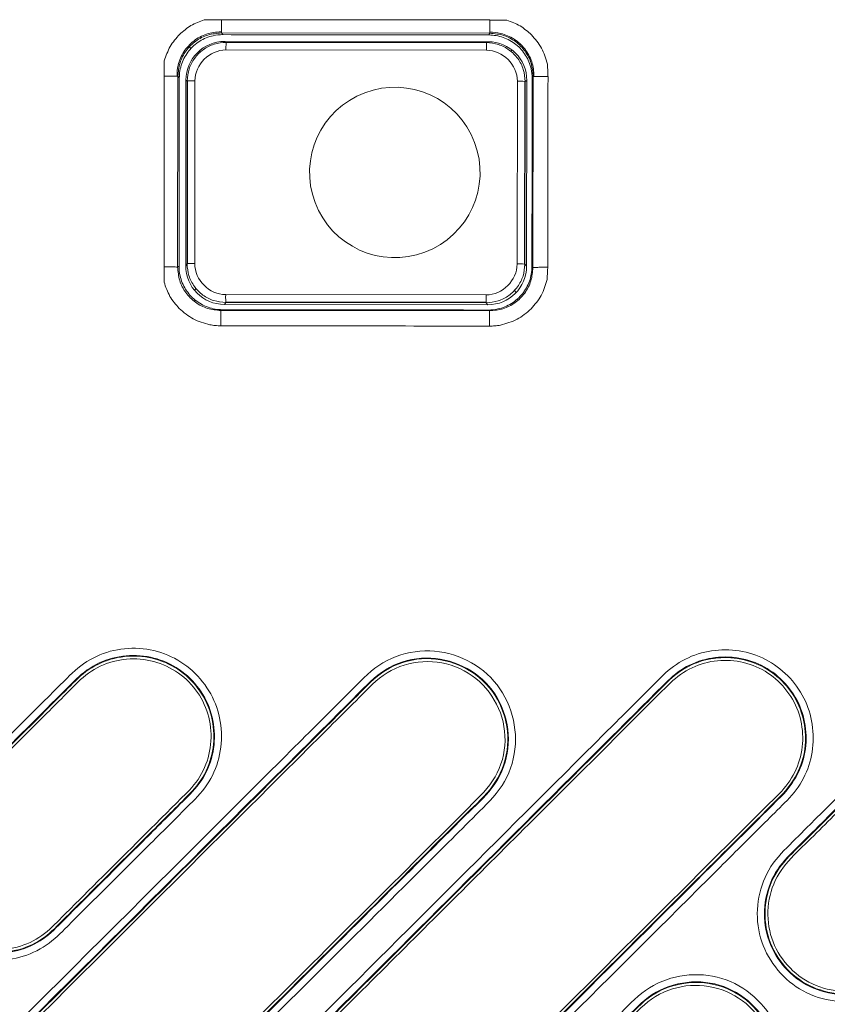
# Model space of a CAD drawing. Extents: x 4615668 to 9294084, y 16339 to 10688993.
# Tile 218 of 256: x 4720907.23 to 4720911.78, y 5342591.9 to 5342597.45. Entities that reach past the tile are written whole.
import ezdxf

# ---------------------------------------------------------------- set-up
doc = ezdxf.new("R2010")
doc.units = 0
doc.header["$MEASUREMENT"] = 0
doc.layers.add('WM_KLIM_urządzenia', color=3, linetype='Continuous', lineweight=13)
doc.layers.add('Wymiat 100', color=251, linetype='Continuous', lineweight=5)

# ---------------------------------------------------------------- blocks, each defined once
blk = doc.blocks.new('G$C189976BA')
at = {"layer": 'WM_KLIM_urządzenia', "linetype": 'Continuous'}
for p, q in [((30.3659, 69.0063), (30.3738, 68.9968)), ((30.3659, 69.0063), (31.8838, 69.0044)), ((31.8777, 68.995), (31.8838, 69.0044)), ((31.8739, 68.957), (30.3852, 68.9588)), ((30.3852, 68.9588), (30.3925, 68.9534)), ((31.8643, 68.9502), (30.3924, 68.952)), ((30.3925, 68.9534), (31.8644, 68.9516)), ((31.8644, 68.9516), (31.8739, 68.957)), ((30.186, 68.9283), (30.1939, 68.9188)), ((30.2474, 68.8986), (30.2401, 68.9041)), ((31.864, 68.9086), (30.3921, 68.9104)), ((32.0096, 68.9097), (32, 68.9043)), ((30.1189, 67.6822), (30.1203, 68.7614)), ((30.1282, 68.752), (30.1203, 68.7614)), ((30.166, 68.7401), (30.1646, 67.6901)), ((30.1732, 68.7347), (30.166, 68.7401)), ((30.1719, 67.7015), (30.1732, 68.7347)), ((30.1751, 68.7349), (30.1738, 67.7017)), ((30.2167, 68.7355), (30.2154, 67.7022)), ((32.0376, 67.7), (32.0389, 68.7333)), ((32.0792, 67.6994), (32.0805, 68.7327)), ((32.083, 68.7325), (32.0816, 67.6992)), ((32.0925, 68.7378), (32.083, 68.7325)), ((32.0911, 67.6878), (32.0925, 68.7378)), ((32.1286, 68.759), (32.1226, 68.7496)), ((32.1286, 68.759), (32.1272, 67.6798)), ((30.1189, 67.6822), (30.1269, 67.6867)), ((30.1646, 67.6901), (30.1719, 67.7015)), ((32.0816, 67.6992), (32.0911, 67.6878)), ((32.1211, 67.6843), (32.1272, 67.6798)), ((30.2222, 67.5617), (30.2148, 67.5502)), ((30.3903, 67.5269), (31.8622, 67.5251)), ((32.0229, 67.5504), (32.0325, 67.5389)), ((32.0443, 67.4961), (32.0381, 67.5007)), ((30.2117, 67.4896), (30.2198, 67.4942)), ((30.3718, 67.4412), (30.3638, 67.4367)), ((30.3905, 67.4823), (30.3832, 67.4709)), ((30.3832, 67.4709), (31.8719, 67.4692)), ((30.3904, 67.4853), (31.8623, 67.4835)), ((31.8624, 67.4806), (30.3905, 67.4823)), ((31.8719, 67.4692), (31.8624, 67.4806)), ((31.8817, 67.4349), (31.8755, 67.4394)), ((31.8817, 67.4349), (30.3638, 67.4367))]:
    blk.add_line(p, q, dxfattribs=at)
for centre, major_axis, ratio, start_param, end_param in [((30.3855, 68.7393), (-0.1596, 0.1511), 0.997392, 5.470466, 7.038523), ((30.3924, 68.9096), (-0.0001, -0.0438), 0.007057, 3.175262, 4.693699), ((31.8643, 68.9078), (-0.0001, -0.0438), 0.007057, 3.175262, 4.693699), ((31.873, 68.7375), (0.1596, 0.1511), 0.997129, 5.525216, 7.093273), ((30.2171, 68.7346), (-0.0438, 0.0001), 0.018689, 4.719447, 6.237884), ((32.0392, 68.7325), (-0.0438, 0.0001), 0.018689, 3.201011, 4.719447), ((30.3841, 67.6905), (0.1596, 0.1511), 0.997129, 2.383623, 3.95168), ((30.2157, 67.7014), (-0.0438, 0.0001), 0.018689, 4.719447, 6.237884), ((31.8716, 67.6887), (-0.1596, 0.1511), 0.997392, 2.328874, 3.896931), ((32.0379, 67.6992), (-0.0438, 0.0001), 0.018689, 3.201011, 4.719447), ((30.3906, 67.5261), (-0.0001, -0.0438), 0.007057, 4.693699, 6.212135), ((31.8625, 67.5243), (-0.0001, -0.0438), 0.007057, 4.693699, 6.212135)]:
    blk.add_ellipse(centre, major_axis=major_axis, ratio=ratio, start_param=start_param, end_param=end_param, dxfattribs=at)
blk.add_ellipse((31.3464, 68.2175), major_axis=(0.4511, 0.1697), ratio=0.9998, dxfattribs=at)
for points, knots in [([(30.1299, 68.9983), (30.1504, 69.0164), (30.1916, 69.0527), (30.2431, 69.0717), (30.2691, 69.0813)], [0, 0, 0, 0, 0.496375, 1, 1, 1, 1]), ([(31.9796, 69.0793), (32.0055, 69.0696), (32.057, 69.0504), (32.0981, 69.014), (32.1185, 68.996)], [0, 0, 0, 0, 0.503619, 1, 1, 1, 1]), ([(30.1153, 68.7618), (30.1148, 68.7827), (30.117, 68.8037), (30.1282, 68.8507), (30.1392, 68.8767), (30.1689, 68.9229), (30.188, 68.9438), (30.2312, 68.9775), (30.256, 68.9908), (30.308, 69.0083), (30.3359, 69.0127), (30.3642, 69.0124), (30.3651, 69.0124), (30.366, 69.0124)], [0, 0, 0, 0, 0.158009, 0.158009, 0.367225, 0.367225, 0.575947, 0.575947, 0.784448, 0.784448, 0.993089, 0.993089, 1, 1, 1, 1]), ([(30.3659, 69.0063), (30.3402, 69.004), (30.2888, 68.9994), (30.2191, 68.9628), (30.1642, 68.9081), (30.1274, 68.8385), (30.1227, 68.7871), (30.1203, 68.7614)], [0, 0, 0, 0, 0.200178, 0.400105, 0.599942, 0.799853, 1, 1, 1, 1]), ([(31.8836, 69.0106), (31.9039, 69.0108), (31.9244, 69.0086), (31.9708, 68.9976), (31.9968, 68.9866), (32.0431, 68.9569), (32.0639, 68.9379), (32.0976, 68.8946), (32.111, 68.8698), (32.1285, 68.8178), (32.1329, 68.79), (32.1326, 68.7615), (32.1325, 68.7604), (32.1325, 68.7594)], [0, 0, 0, 0, 0.154037, 0.154037, 0.36399, 0.36399, 0.573442, 0.573442, 0.782628, 0.782628, 0.991906, 0.991906, 1, 1, 1, 1]), ([(32.1286, 68.759), (32.1263, 68.7847), (32.1218, 68.8361), (32.0851, 68.9058), (32.0304, 68.9606), (31.9608, 68.9974), (31.9094, 69.0021), (31.8838, 69.0044)], [0, 0, 0, 0, 0.200178, 0.400105, 0.599942, 0.799853, 1, 1, 1, 1]), ([(30.0435, 68.8489), (30.053, 68.8768), (30.072, 68.9324), (30.1107, 68.9764), (30.1299, 68.9983)], [0, 0, 0, 0, 0.503471, 1, 1, 1, 1]), ([(30.1282, 68.752), (30.1282, 68.7794), (30.133, 68.8073), (30.1513, 68.8591), (30.165, 68.8838), (30.1993, 68.9266), (30.2205, 68.9453), (30.267, 68.9743), (30.2931, 68.9849), (30.3375, 68.9949), (30.3557, 68.9969), (30.3738, 68.9968)], [0, 0, 0, 0, 0.215064, 0.215064, 0.430151, 0.430151, 0.644925, 0.644925, 0.859582, 0.859582, 1, 1, 1, 1]), ([(30.1732, 68.7347), (30.1754, 68.7577), (30.1797, 68.8035), (30.2126, 68.8656), (30.2615, 68.9144), (30.3237, 68.9472), (30.3696, 68.9513), (30.3925, 68.9534)], [0, 0, 0, 0, 0.200072, 0.400052, 0.599995, 0.799959, 1, 1, 1, 1]), ([(31.8644, 68.9516), (31.8873, 68.9495), (31.9331, 68.9452), (31.9952, 68.9123), (32.044, 68.8634), (32.0768, 68.8012), (32.0809, 68.7554), (32.083, 68.7325)], [0, 0, 0, 0, 0.200041, 0.400005, 0.599948, 0.799928, 1, 1, 1, 1]), ([(31.8777, 68.995), (31.9052, 68.995), (31.933, 68.9902), (31.9849, 68.972), (32.0096, 68.9583), (32.0524, 68.9239), (32.0711, 68.9028), (32.1001, 68.8563), (32.1107, 68.8302), (32.1207, 68.7858), (32.1226, 68.7676), (32.1226, 68.7496)], [0, 0, 0, 0, 0.215112, 0.215112, 0.430247, 0.430247, 0.645055, 0.645055, 0.859701, 0.859701, 1, 1, 1, 1]), ([(32.1185, 68.996), (32.1393, 68.9718), (32.1812, 68.9232), (32.1992, 68.8615), (32.2083, 68.8305)], [0, 0, 0, 0, 0.496882, 1, 1, 1, 1]), ([(30.0433, 68.7627), (30.0433, 68.7792), (30.0434, 68.808), (30.0434, 68.8367), (30.0434, 68.8489)], [0, 0, 0, 0, 0.576143, 1, 1, 1, 1]), ([(30.0431, 68.7626), (30.0622, 68.7626), (30.0826, 68.7625), (30.1115, 68.762), (30.1193, 68.7617), (30.1203, 68.7614)], [0, 0, 0, 0, 0.5, 0.5, 1, 1, 1, 1]), ([(32.1286, 68.759), (32.1291, 68.7592), (32.1325, 68.7595), (32.1435, 68.7598), (32.1588, 68.7601), (32.1828, 68.7604), (32.2031, 68.7604), (32.2121, 68.7604)], [0, 0, 0, 0, 0.255588, 0.384991, 0.514393, 0.773199, 1, 1, 1, 1]), ([(30.1189, 67.6822), (30.1178, 67.6824), (30.1101, 67.6827), (30.0813, 67.6832), (30.0609, 67.6833), (30.0418, 67.6832)], [0, 0, 0, 0, 0.5, 0.5, 1, 1, 1, 1]), ([(30.0419, 67.5976), (30.0419, 67.6093), (30.0419, 67.6379), (30.042, 67.6664), (30.042, 67.6832)], [0, 0, 0, 0, 0.411266, 1, 1, 1, 1]), ([(30.1189, 67.6822), (30.1212, 67.6565), (30.1258, 67.6051), (30.1624, 67.5354), (30.2171, 67.4806), (30.2867, 67.4438), (30.3381, 67.4391), (30.3638, 67.4367)], [0, 0, 0, 0, 0.200178, 0.400105, 0.599942, 0.799853, 1, 1, 1, 1]), ([(30.3718, 67.4412), (30.3443, 67.4413), (30.3165, 67.446), (30.2647, 67.4643), (30.24, 67.478), (30.1971, 67.5124), (30.1784, 67.5335), (30.1494, 67.58), (30.1388, 67.6061), (30.1288, 67.6505), (30.1269, 67.6686), (30.1269, 67.6867)], [0, 0, 0, 0, 0.215158, 0.215158, 0.430338, 0.430338, 0.645195, 0.645195, 0.859873, 0.859873, 1, 1, 1, 1]), ([(30.3905, 67.4823), (30.3676, 67.4845), (30.3218, 67.4887), (30.2597, 67.5216), (30.2109, 67.5706), (30.1781, 67.6327), (30.1739, 67.6786), (30.1719, 67.7015)], [0, 0, 0, 0, 0.199961, 0.399885, 0.599829, 0.799848, 1, 1, 1, 1]), ([(32.0816, 67.6992), (32.0795, 67.6763), (32.0752, 67.6305), (32.0423, 67.5684), (31.9933, 67.5196), (31.9312, 67.4868), (31.8853, 67.4826), (31.8624, 67.4806)], [0, 0, 0, 0, 0.200072, 0.400052, 0.599995, 0.799959, 1, 1, 1, 1]), ([(32.1211, 67.6843), (32.1211, 67.6568), (32.1163, 67.629), (32.0981, 67.5772), (32.0843, 67.5525), (32.05, 67.5097), (32.0289, 67.491), (31.9823, 67.462), (31.9562, 67.4513), (31.9118, 67.4414), (31.8936, 67.4394), (31.8755, 67.4394)], [0, 0, 0, 0, 0.215053, 0.215053, 0.430127, 0.430127, 0.644918, 0.644918, 0.859619, 0.859619, 1, 1, 1, 1]), ([(31.8817, 67.4349), (31.9074, 67.4372), (31.9587, 67.4418), (32.0284, 67.4784), (32.0833, 67.5331), (32.1201, 67.6027), (32.1248, 67.6541), (32.1272, 67.6798)], [0, 0, 0, 0, 0.200178, 0.400105, 0.599942, 0.799853, 1, 1, 1, 1]), ([(32.2106, 67.6812), (32.2016, 67.6812), (32.1814, 67.6812), (32.1573, 67.6809), (32.1421, 67.6806), (32.131, 67.6802), (32.1277, 67.6799), (32.1272, 67.6798)], [0, 0, 0, 0, 0.226438, 0.485365, 0.614829, 0.744292, 1, 1, 1, 1]), ([(32.2069, 67.6123), (32.1978, 67.5811), (32.1797, 67.5191), (32.1375, 67.4703), (32.1165, 67.446)], [0, 0, 0, 0, 0.503103, 1, 1, 1, 1]), ([(30.1278, 67.4484), (30.1087, 67.4703), (30.0703, 67.5143), (30.0515, 67.5697), (30.042, 67.5976)], [0, 0, 0, 0, 0.496532, 1, 1, 1, 1]), ([(30.3011, 67.3559), (30.2685, 67.3648), (30.2038, 67.3826), (30.1531, 67.4265), (30.1278, 67.4484)], [0, 0, 0, 0, 0.50306, 1, 1, 1, 1]), ([(32.1165, 67.446), (32.0912, 67.4242), (32.0404, 67.3804), (31.9756, 67.3628), (31.943, 67.3539)], [0, 0, 0, 0, 0.496927, 1, 1, 1, 1]), ([(30.3631, 67.3501), (30.3631, 67.3603), (30.3632, 67.3821), (30.3633, 67.4073), (30.3635, 67.4223), (30.3636, 67.4332), (30.3637, 67.4364), (30.3638, 67.4367)], [0, 0, 0, 0, 0.252934, 0.502993, 0.628022, 0.753051, 1, 1, 1, 1]), ([(31.8817, 67.4349), (31.8816, 67.4345), (31.8815, 67.4313), (31.8813, 67.4205), (31.8812, 67.4055), (31.881, 67.3804), (31.881, 67.3587), (31.881, 67.3486)], [0, 0, 0, 0, 0.247586, 0.372937, 0.498288, 0.748991, 1, 1, 1, 1]), ([(30.3631, 67.3501), (30.3525, 67.3504), (30.3317, 67.3509), (30.3112, 67.3543), (30.3011, 67.3559)], [0, 0, 0, 0, 0.509499, 1, 1, 1, 1]), ([(31.943, 67.3539), (31.9326, 67.3522), (31.912, 67.3489), (31.8912, 67.3487), (31.881, 67.3486)], [0, 0, 0, 0, 0.508479, 1, 1, 1, 1]), ([(28.3982, 61.1856), (28.2943, 61.082), (28.1903, 60.9783), (28.0344, 60.8228), (27.9849, 60.7669), (27.8625, 60.6864), (27.7923, 60.6602), (27.5761, 60.6297), (27.423, 60.6774), (27.2057, 60.8746), (27.1471, 61.0231), (27.1571, 61.2417), (27.1769, 61.3135), (27.2467, 61.4434), (27.2984, 61.4956), (27.4552, 61.6503), (27.5586, 61.7546), (27.8705, 62.0657), (28.9102, 63.1029), (29.9499, 64.1401), (30.8856, 65.0736), (30.9896, 65.1773), (31.1455, 65.3329), (31.1946, 65.3882), (31.3169, 65.47), (31.3876, 65.4966), (31.6069, 65.5279), (31.7601, 65.479), (31.9769, 65.2807), (32.0358, 65.1293), (32.0233, 64.9099), (32.0022, 64.8372), (31.931, 64.7089), (31.8775, 64.6563), (31.7213, 64.5013), (31.6177, 64.3974), (31.3061, 64.0866), (31.0984, 63.8794), (30.0599, 62.8433), (29.2296, 62.0151), (28.3982, 61.1856)], [0, 0, 0, 0, 0.03125, 0.03125, 0.046875, 0.046875, 0.0625, 0.0625, 0.09375, 0.09375, 0.125, 0.125, 0.140625, 0.140625, 0.15625, 0.15625, 0.1875, 0.1875, 0.25, 0.5, 0.5, 0.53125, 0.53125, 0.546875, 0.546875, 0.5625, 0.5625, 0.59375, 0.59375, 0.625, 0.625, 0.640625, 0.640625, 0.65625, 0.65625, 0.6875, 0.6875, 0.75, 0.75, 1, 1, 1, 1]), ([(29.9513, 64.4074), (29.7997, 64.2561), (29.648, 64.1048), (29.4584, 63.9157), (29.4213, 63.877), (29.3314, 63.8167), (29.2795, 63.793), (29.1195, 63.7511), (29.0016, 63.76), (28.7995, 63.8477), (28.7126, 63.9281), (28.608, 64.1221), (28.59, 64.239), (28.6184, 64.402), (28.6376, 64.4554), (28.6915, 64.5518), (28.7286, 64.5941), (28.8471, 64.7123), (29.084, 64.9486), (29.3209, 65.185), (29.5183, 65.3819), (29.5579, 65.4212), (29.6517, 65.4801), (29.7039, 65.5017), (29.8656, 65.5387), (29.9827, 65.5261), (30.1825, 65.4313), (30.2665, 65.3486), (30.3646, 65.1505), (30.379, 65.0334), (30.3448, 64.8711), (30.324, 64.8184), (30.2667, 64.7238), (30.2276, 64.683), (30.1092, 64.5649), (30.0272, 64.4831), (29.9513, 64.4074)], [0, 0, 0, 0, 0.125, 0.125, 0.15625, 0.15625, 0.1875, 0.1875, 0.25, 0.25, 0.3125, 0.3125, 0.375, 0.375, 0.40625, 0.40625, 0.4375, 0.4375, 0.5, 0.625, 0.625, 0.65625, 0.65625, 0.6875, 0.6875, 0.75, 0.75, 0.8125, 0.8125, 0.875, 0.875, 0.90625, 0.90625, 0.9375, 0.9375, 1, 1, 1, 1]), ([(29.9234, 64.4356), (29.774, 64.2865), (29.6246, 64.1374), (29.4377, 63.9511), (29.4012, 63.912), (29.3153, 63.853), (29.2666, 63.8306), (29.1154, 63.791), (29.0039, 63.8004), (28.8146, 63.8868), (28.7343, 63.965), (28.6426, 64.1517), (28.6302, 64.263), (28.6655, 64.4151), (28.6865, 64.4644), (28.743, 64.552), (28.7813, 64.5891), (28.8933, 64.7009), (29.1174, 64.9244), (29.3415, 65.1479), (29.5282, 65.3342), (29.5643, 65.3734), (29.651, 65.434), (29.699, 65.4564), (29.8521, 65.4976), (29.9627, 65.4886), (30.1547, 65.4015), (30.2345, 65.3239), (30.327, 65.1348), (30.339, 65.0238), (30.3025, 64.8705), (30.2813, 64.8214), (30.2236, 64.7335), (30.1853, 64.6968), (30.0731, 64.5849), (29.9982, 64.5101), (29.9234, 64.4356)], [0, 0, 0, 0, 0.125, 0.125, 0.15625, 0.15625, 0.1875, 0.1875, 0.25, 0.25, 0.3125, 0.3125, 0.375, 0.375, 0.40625, 0.40625, 0.4375, 0.4375, 0.5, 0.625, 0.625, 0.65625, 0.65625, 0.6875, 0.6875, 0.75, 0.75, 0.8125, 0.8125, 0.875, 0.875, 0.90625, 0.90625, 0.9375, 0.9375, 1, 1, 1, 1]), ([(29.9208, 64.4378), (29.9957, 64.5125), (30.0706, 64.5872), (30.1829, 64.6993), (30.2216, 64.7365), (30.279, 64.8246), (30.3001, 64.874), (30.3356, 65.0274), (30.3224, 65.1389), (30.2281, 65.3262), (30.1463, 65.4034), (29.9541, 65.4866), (29.8418, 65.4934), (29.6911, 65.4492), (29.6427, 65.4254), (29.5585, 65.3631), (29.5226, 65.3236), (29.3354, 65.1369), (29.1107, 64.9127), (28.886, 64.6886), (28.7737, 64.5765), (28.7364, 64.538), (28.6827, 64.4481), (28.6634, 64.3978), (28.634, 64.2436), (28.6509, 64.1323), (28.7522, 63.9494), (28.8364, 63.8748), (29.0314, 63.7991), (29.1437, 63.7959), (29.2927, 63.8456), (29.34, 63.871), (29.4196, 63.9343), (29.4538, 63.972), (29.5616, 64.0795), (29.6334, 64.1511), (29.7771, 64.2945), (29.8459, 64.3631), (29.9208, 64.4378)], [0, 0, 0, 0, 0.0625, 0.0625, 0.09375, 0.09375, 0.125, 0.125, 0.1875, 0.1875, 0.25, 0.25, 0.3125, 0.3125, 0.34375, 0.34375, 0.375, 0.375, 0.5, 0.5625, 0.5625, 0.59375, 0.59375, 0.625, 0.625, 0.6875, 0.6875, 0.75, 0.75, 0.8125, 0.8125, 0.84375, 0.84375, 0.875, 0.875, 0.9375, 0.9375, 1, 1, 1, 1]), ([(31.3897, 62.4976), (31.3158, 62.4239), (31.2418, 62.3503), (31.1311, 62.2395), (31.0943, 62.2016), (31.009, 62.1434), (30.9613, 62.1209), (30.8125, 62.0773), (30.7038, 62.0804), (30.5079, 62.1488), (30.4228, 62.2143), (30.3029, 62.3855), (30.2725, 62.4883), (30.2753, 62.696), (30.3103, 62.7986), (30.4029, 62.9228), (30.4418, 62.9585), (30.5157, 63.0322), (30.6266, 63.1429), (31.3289, 63.8434), (31.9941, 64.5071), (32.6594, 65.1708), (32.7333, 65.2445), (32.8442, 65.3551), (32.8799, 65.3935), (32.9636, 65.4541), (33.0112, 65.4782), (33.1596, 65.5261), (33.2699, 65.5254), (33.468, 65.4611), (33.5559, 65.3959), (33.6789, 65.2264), (33.7113, 65.1232), (33.7108, 64.9125), (33.6768, 64.8097), (33.5837, 64.6833), (33.5447, 64.6474), (33.4703, 64.5733), (33.3589, 64.4621), (33.2474, 64.3509), (32.5787, 63.6837), (31.9811, 63.0876), (31.3897, 62.4976)], [0, 0, 0, 0, 0.03125, 0.03125, 0.046875, 0.046875, 0.0625, 0.0625, 0.09375, 0.09375, 0.125, 0.125, 0.15625, 0.15625, 0.1875, 0.1875, 0.203125, 0.203125, 0.21875, 0.25, 0.5, 0.5, 0.53125, 0.53125, 0.546875, 0.546875, 0.5625, 0.5625, 0.59375, 0.59375, 0.625, 0.625, 0.65625, 0.65625, 0.6875, 0.6875, 0.703125, 0.703125, 0.71875, 0.75, 0.75, 1, 1, 1, 1]), ([(33.0235, 60.7828), (32.9691, 60.7285), (32.9145, 60.6743), (32.8058, 60.5653), (32.7514, 60.5088), (32.5516, 60.3982), (32.3813, 60.3915), (32.1017, 60.5143), (31.9944, 60.6436), (31.9239, 60.9443), (31.9627, 61.1075), (32.109, 61.284), (32.1675, 61.3354), (32.2766, 61.4442), (32.4402, 61.6074), (32.8219, 61.9882), (34.0216, 63.185), (35.1122, 64.273), (36.0392, 65.1978), (36.0938, 65.2522), (36.2028, 65.361), (36.256, 65.4172), (36.4601, 65.5302), (36.6292, 65.5363), (36.9106, 65.4097), (37.0182, 65.2764), (37.0843, 64.9764), (37.0427, 64.8101), (36.8914, 64.6354), (36.8339, 64.5841), (36.7251, 64.4755), (36.5618, 64.3126), (36.1807, 63.9324), (35.8541, 63.6066), (34.7654, 62.5205), (33.8949, 61.6521), (33.0235, 60.7828)], [0, 0, 0, 0, 0.015625, 0.015625, 0.03125, 0.03125, 0.0625, 0.0625, 0.09375, 0.09375, 0.125, 0.125, 0.140625, 0.140625, 0.15625, 0.1875, 0.25, 0.5, 0.5, 0.515625, 0.515625, 0.53125, 0.53125, 0.5625, 0.5625, 0.59375, 0.59375, 0.625, 0.625, 0.640625, 0.640625, 0.65625, 0.6875, 0.75, 0.75, 1, 1, 1, 1]), ([(32.9955, 60.8111), (32.9418, 60.7575), (32.888, 60.7039), (32.7807, 60.5966), (32.7275, 60.54), (32.5263, 60.4319), (32.3548, 60.4333), (32.088, 60.5815), (31.9971, 60.7258), (31.9824, 60.9545), (31.997, 61.0316), (32.0609, 61.1693), (32.1141, 61.2259), (32.3836, 61.4899), (32.5954, 61.7048), (33.0226, 62.131), (34.0906, 63.1965), (35.1587, 64.262), (36.0666, 65.1677), (36.12, 65.2209), (36.2268, 65.3275), (36.2782, 65.3833), (36.4781, 65.4932), (36.645, 65.4939), (36.912, 65.3535), (37.006, 65.213), (37.028, 64.9883), (37.0163, 64.9111), (36.9582, 64.7718), (36.9084, 64.7133), (36.4222, 64.236), (35.9967, 63.8051), (34.7105, 62.5219), (33.8552, 61.6687), (32.9955, 60.8111)], [0, 0, 0, 0, 0.015625, 0.015625, 0.03125, 0.03125, 0.0625, 0.0625, 0.09375, 0.09375, 0.109375, 0.109375, 0.125, 0.125, 0.1875, 0.1875, 0.25, 0.5, 0.5, 0.515625, 0.515625, 0.53125, 0.53125, 0.5625, 0.5625, 0.59375, 0.59375, 0.609375, 0.609375, 0.625, 0.625, 0.75, 0.75, 1, 1, 1, 1]), ([(32.9929, 60.8133), (33.8478, 61.6662), (34.7027, 62.5191), (35.7714, 63.5852), (35.9851, 63.7984), (36.4126, 64.2248), (36.6244, 64.4399), (36.8941, 64.7039), (36.9468, 64.7608), (37.0094, 64.8978), (37.0236, 64.9744), (37.0075, 65.2029), (36.9172, 65.3439), (36.649, 65.4905), (36.4812, 65.4904), (36.2805, 65.3807), (36.2289, 65.3246), (36.1219, 65.2178), (35.2124, 64.3105), (34.3029, 63.4032), (33.0189, 62.1223), (32.5945, 61.6917), (32.1087, 61.2156), (32.0581, 61.1587), (31.9978, 61.0204), (31.9853, 60.9442), (32.0039, 60.7208), (32.0965, 60.5786), (32.3593, 60.437), (32.5294, 60.4367), (32.7264, 60.5437), (32.7791, 60.6), (32.886, 60.7067), (32.9395, 60.76), (32.9929, 60.8133)], [0, 0, 0, 0, 0.25, 0.25, 0.3125, 0.3125, 0.375, 0.375, 0.390625, 0.390625, 0.40625, 0.40625, 0.4375, 0.4375, 0.46875, 0.46875, 0.484375, 0.484375, 0.5, 0.75, 0.75, 0.875, 0.875, 0.890625, 0.890625, 0.90625, 0.90625, 0.9375, 0.9375, 0.96875, 0.96875, 0.984375, 0.984375, 1, 1, 1, 1]), ([(34.5664, 63.9943), (34.4785, 63.9067), (34.3906, 63.819), (34.2588, 63.6875), (34.2158, 63.6415), (34.1114, 63.5738), (34.053, 63.5498), (33.8709, 63.5128), (33.7394, 63.5357), (33.5285, 63.6637), (33.4477, 63.7701), (33.3795, 64.0079), (33.3927, 64.1398), (33.4769, 64.3069), (33.5174, 64.3544), (33.6055, 64.4422), (33.8257, 64.6619), (34.046, 64.8816), (34.3102, 65.1453), (34.3983, 65.2332), (34.5305, 65.365), (34.5737, 65.4104), (34.6773, 65.4764), (34.7359, 65.4999), (34.9169, 65.5356), (35.0467, 65.5127), (35.2583, 65.3839), (35.3373, 65.279), (35.406, 65.0409), (35.3925, 64.9099), (35.3103, 64.7448), (35.2704, 64.6967), (35.1824, 64.6089), (35.1384, 64.565), (34.9184, 64.3455), (34.7421, 64.1697), (34.5664, 63.9943)], [0, 0, 0, 0, 0.0625, 0.0625, 0.09375, 0.09375, 0.125, 0.125, 0.1875, 0.1875, 0.25, 0.25, 0.3125, 0.3125, 0.34375, 0.34375, 0.375, 0.5, 0.5, 0.5625, 0.5625, 0.59375, 0.59375, 0.625, 0.625, 0.6875, 0.6875, 0.75, 0.75, 0.8125, 0.8125, 0.84375, 0.84375, 0.875, 0.875, 1, 1, 1, 1]), ([(34.5385, 64.0226), (34.4546, 63.939), (34.3708, 63.8553), (34.245, 63.7299), (34.2054, 63.6853), (34.1079, 63.6164), (34.0531, 63.592), (33.8799, 63.5523), (33.7538, 63.5731), (33.5531, 63.696), (33.4775, 63.799), (33.4198, 64.0287), (33.4382, 64.1546), (33.5283, 64.3084), (33.5707, 64.3501), (33.6548, 64.434), (33.865, 64.6437), (34.1594, 64.9374), (34.4116, 65.189), (34.5378, 65.3149), (34.5777, 65.3595), (34.6733, 65.4289), (34.7288, 65.4543), (34.9022, 65.4956), (35.0285, 65.476), (35.233, 65.3522), (35.3081, 65.2487), (35.3661, 65.0194), (35.3471, 64.8922), (35.2571, 64.7388), (35.2137, 64.6962), (35.1293, 64.612), (35.0871, 64.5699), (34.8761, 64.3594), (34.7061, 64.1899), (34.5385, 64.0226)], [0, 0, 0, 0, 0.0625, 0.0625, 0.09375, 0.09375, 0.125, 0.125, 0.1875, 0.1875, 0.25, 0.25, 0.3125, 0.3125, 0.34375, 0.34375, 0.375, 0.5, 0.5625, 0.5625, 0.59375, 0.59375, 0.625, 0.625, 0.6875, 0.6875, 0.75, 0.75, 0.8125, 0.8125, 0.84375, 0.84375, 0.875, 0.875, 1, 1, 1, 1]), ([(34.5357, 64.0248), (34.7037, 64.1923), (34.9136, 64.4018), (35.1236, 64.6112), (35.2076, 64.695), (35.251, 64.7368), (35.3417, 64.8869), (35.3623, 65.0123), (35.3082, 65.2409), (35.2354, 65.3442), (35.035, 65.4701), (34.9105, 65.4915), (34.7388, 65.4541), (34.6834, 65.4301), (34.5872, 65.3635), (34.5469, 65.3189), (34.4209, 65.1933), (34.1689, 64.9419), (33.8749, 64.6486), (33.665, 64.4391), (33.581, 64.3554), (33.5377, 64.3145), (33.4442, 64.1631), (33.4234, 64.0373), (33.4772, 63.8064), (33.5516, 63.7026), (33.7509, 63.5774), (33.8769, 63.5558), (34.0502, 63.5946), (34.1051, 63.6188), (34.2027, 63.6875), (34.2423, 63.7321), (34.3681, 63.8575), (34.4517, 63.941), (34.5357, 64.0248)], [0, 0, 0, 0, 0.125, 0.15625, 0.15625, 0.1875, 0.1875, 0.25, 0.25, 0.3125, 0.3125, 0.375, 0.375, 0.40625, 0.40625, 0.4375, 0.4375, 0.5, 0.625, 0.65625, 0.65625, 0.6875, 0.6875, 0.75, 0.75, 0.8125, 0.8125, 0.875, 0.875, 0.90625, 0.90625, 0.9375, 0.9375, 1, 1, 1, 1]), ([(28.3702, 61.2138), (28.2703, 61.1141), (28.1704, 61.0145), (28.0206, 60.865), (27.9737, 60.8115), (27.8599, 60.7287), (27.7909, 60.7009), (27.5772, 60.6684), (27.4262, 60.7197), (27.2244, 60.9223), (27.177, 61.0761), (27.2106, 61.2876), (27.2394, 61.3557), (27.3247, 61.4717), (27.3804, 61.5193), (27.5338, 61.6723), (27.8406, 61.9784), (28.9655, 63.1005), (29.9881, 64.1207), (30.9084, 65.0388), (31.0106, 65.1408), (31.164, 65.2938), (31.2124, 65.3491), (31.3293, 65.4311), (31.3982, 65.4575), (31.6118, 65.4865), (31.762, 65.4331), (31.9605, 65.2281), (32.006, 65.074), (31.9695, 64.8631), (31.9399, 64.7955), (31.8535, 64.6809), (31.7977, 64.6331), (31.6443, 64.48), (31.3373, 64.1738), (30.6211, 63.4593), (29.8026, 62.6427), (29.0864, 61.9283), (28.7795, 61.6221), (28.5749, 61.4179), (28.4701, 61.3134), (28.3702, 61.2138)], [0, 0, 0, 0, 0.03125, 0.03125, 0.046875, 0.046875, 0.0625, 0.0625, 0.09375, 0.09375, 0.125, 0.125, 0.140625, 0.140625, 0.15625, 0.15625, 0.1875, 0.25, 0.5, 0.5, 0.53125, 0.53125, 0.546875, 0.546875, 0.5625, 0.5625, 0.59375, 0.59375, 0.625, 0.625, 0.640625, 0.640625, 0.65625, 0.65625, 0.6875, 0.75, 0.875, 0.9375, 0.96875, 0.96875, 1, 1, 1, 1]), ([(28.3677, 61.2161), (29.1837, 62.0302), (29.9997, 62.8442), (31.0197, 63.8617), (31.3256, 64.167), (31.6316, 64.4723), (31.7846, 64.6249), (31.8394, 64.6722), (31.9301, 64.7847), (31.962, 64.852), (32.0043, 65.064), (31.9626, 65.2179), (31.7634, 65.4294), (31.6139, 65.483), (31.3989, 65.4541), (31.3293, 65.4273), (31.2121, 65.344), (31.1645, 65.2893), (31.0118, 65.1369), (30.0953, 64.2227), (29.1789, 63.3085), (28.1607, 62.2926), (27.8552, 61.9879), (27.5497, 61.6832), (27.397, 61.5308), (27.342, 61.4831), (27.2525, 61.372), (27.2206, 61.3057), (27.1776, 61.0949), (27.2193, 60.9407), (27.4124, 60.731), (27.5626, 60.6748), (27.7751, 60.6999), (27.8442, 60.7251), (27.9634, 60.8054), (28.0113, 60.8606), (28.164, 61.013), (28.2657, 61.1144), (28.3677, 61.2161)], [0, 0, 0, 0, 0.25, 0.25, 0.3125, 0.34375, 0.34375, 0.359375, 0.359375, 0.375, 0.375, 0.40625, 0.40625, 0.4375, 0.4375, 0.453125, 0.453125, 0.46875, 0.46875, 0.5, 0.75, 0.75, 0.8125, 0.84375, 0.84375, 0.859375, 0.859375, 0.875, 0.875, 0.90625, 0.90625, 0.9375, 0.9375, 0.953125, 0.953125, 0.96875, 0.96875, 1, 1, 1, 1]), ([(30.9968, 65.0999), (31.0464, 65.1494), (31.0959, 65.1988), (31.1951, 65.2977), (31.2415, 65.3506), (31.4239, 65.4623), (31.5838, 65.4711), (31.8439, 65.3519), (31.9404, 65.2246), (31.9747, 65.0133), (31.9694, 64.9399), (31.9229, 64.8038), (31.8813, 64.7438), (31.4273, 64.2877), (31.0208, 63.8851), (29.8059, 62.6731), (28.9959, 61.865), (28.1353, 61.0065), (28.0846, 60.956), (27.9834, 60.855), (27.9349, 60.801), (27.7519, 60.6929), (27.5928, 60.6864), (27.3364, 60.8065), (27.2412, 60.9339), (27.2074, 61.1436), (27.2127, 61.2164), (27.2585, 61.3513), (27.2996, 61.4112), (27.7521, 61.8693), (28.1604, 62.2704), (28.9708, 63.0788), (29.5786, 63.6852), (30.2877, 64.3925), (30.5916, 64.6957), (30.7942, 64.8978), (30.8977, 65.001), (30.9968, 65.0999)], [0, 0, 0, 0, 0.015625, 0.015625, 0.03125, 0.03125, 0.0625, 0.0625, 0.09375, 0.09375, 0.109375, 0.109375, 0.125, 0.125, 0.25, 0.25, 0.5, 0.5, 0.515625, 0.515625, 0.53125, 0.53125, 0.5625, 0.5625, 0.59375, 0.59375, 0.609375, 0.609375, 0.625, 0.625, 0.75, 0.75, 0.875, 0.9375, 0.96875, 0.96875, 1, 1, 1, 1]), ([(29.3804, 65.1597), (29.4166, 65.1958), (29.4528, 65.2319), (29.5252, 65.3042), (29.5595, 65.3424), (29.6805, 65.4374), (29.7853, 65.4707), (29.9914, 65.4619), (30.0922, 65.4199), (30.2438, 65.279), (30.2929, 65.1823), (30.3168, 64.9759), (30.2918, 64.8707), (30.2051, 64.7413), (30.1676, 64.7063), (30.095, 64.6338), (29.9135, 64.4528), (29.6957, 64.2355), (29.5142, 64.0544), (29.4416, 63.982), (29.4071, 63.9437), (29.2857, 63.8495), (29.181, 63.8174), (28.9756, 63.8274), (28.8754, 63.8695), (28.7248, 64.0105), (28.6759, 64.1069), (28.6524, 64.3126), (28.6771, 64.4175), (28.7636, 64.5468), (28.801, 64.5817), (28.8734, 64.654), (28.9097, 64.6901), (29.0907, 64.8707), (29.2356, 65.0153), (29.3804, 65.1597)], [0, 0, 0, 0, 0.03125, 0.03125, 0.0625, 0.0625, 0.125, 0.125, 0.1875, 0.1875, 0.25, 0.25, 0.3125, 0.3125, 0.34375, 0.34375, 0.375, 0.5, 0.53125, 0.53125, 0.5625, 0.5625, 0.625, 0.625, 0.6875, 0.6875, 0.75, 0.75, 0.8125, 0.8125, 0.84375, 0.84375, 0.875, 0.875, 1, 1, 1, 1]), ([(31.3618, 62.5259), (31.2898, 62.454), (31.2178, 62.3822), (31.1098, 62.2745), (31.0748, 62.2369), (30.9913, 62.1787), (30.9451, 62.157), (30.7981, 62.1156), (30.6921, 62.1217), (30.5035, 62.1988), (30.4243, 62.269), (30.3232, 62.4461), (30.3044, 62.5499), (30.3337, 62.752), (30.3843, 62.8437), (30.6001, 63.0598), (30.7448, 63.2033), (31.4658, 63.9225), (32.0425, 64.4979), (32.6914, 65.1452), (32.7635, 65.2171), (32.8716, 65.325), (32.9064, 65.3627), (32.9884, 65.4215), (33.0351, 65.4443), (33.18, 65.4873), (33.2882, 65.4823), (33.4762, 65.4085), (33.558, 65.3375), (33.6603, 65.1632), (33.6805, 65.057), (33.6534, 64.8566), (33.6033, 64.7624), (33.3873, 64.5449), (33.2419, 64.4015), (32.5188, 63.6801), (31.9377, 63.1004), (31.3618, 62.5259)], [0, 0, 0, 0, 0.03125, 0.03125, 0.046875, 0.046875, 0.0625, 0.0625, 0.09375, 0.09375, 0.125, 0.125, 0.15625, 0.15625, 0.1875, 0.1875, 0.25, 0.25, 0.5, 0.5, 0.53125, 0.53125, 0.546875, 0.546875, 0.5625, 0.5625, 0.59375, 0.59375, 0.625, 0.625, 0.65625, 0.65625, 0.6875, 0.6875, 0.75, 0.75, 1, 1, 1, 1]), ([(31.3591, 62.5281), (31.9375, 63.1051), (32.5158, 63.682), (33.2388, 64.4032), (33.384, 64.5468), (33.6001, 64.7639), (33.6504, 64.8582), (33.677, 65.0587), (33.6561, 65.1649), (33.5524, 65.3384), (33.4699, 65.4085), (33.2809, 65.4799), (33.1728, 65.4833), (33.0282, 65.4375), (32.982, 65.4137), (32.9016, 65.3535), (32.8673, 65.3157), (32.7595, 65.2081), (32.1127, 64.5629), (31.466, 63.9178), (30.7474, 63.2009), (30.6034, 63.0578), (30.388, 62.8425), (30.3373, 62.7507), (30.308, 62.5519), (30.3269, 62.4469), (30.4263, 62.2724), (30.5062, 62.2015), (30.692, 62.1255), (30.7987, 62.1193), (30.9437, 62.1602), (30.9902, 62.1821), (31.0725, 62.2396), (31.1076, 62.2772), (31.2154, 62.3847), (31.2869, 62.456), (31.3591, 62.5281)], [0, 0, 0, 0, 0.25, 0.25, 0.3125, 0.3125, 0.34375, 0.34375, 0.375, 0.375, 0.40625, 0.40625, 0.4375, 0.4375, 0.453125, 0.453125, 0.46875, 0.46875, 0.5, 0.75, 0.75, 0.8125, 0.8125, 0.84375, 0.84375, 0.875, 0.875, 0.90625, 0.90625, 0.9375, 0.9375, 0.953125, 0.953125, 0.96875, 0.96875, 1, 1, 1, 1]), ([(32.4799, 64.9071), (32.6213, 65.0482), (32.7611, 65.1909), (32.9755, 65.4001), (33.0706, 65.4463), (33.2681, 65.4656), (33.3715, 65.4411), (33.5369, 65.3317), (33.6017, 65.2475), (33.6611, 65.0583), (33.6582, 64.9523), (33.604, 64.8138), (33.5777, 64.7703), (33.5126, 64.6952), (33.4753, 64.6614), (33.3691, 64.5555), (32.7317, 63.9197), (32.0944, 63.2838), (31.3863, 62.5774), (31.2445, 62.4362), (31.0677, 62.2594), (31.0306, 62.226), (30.9414, 62.1761), (30.8937, 62.1593), (30.7422, 62.1349), (30.6381, 62.1534), (30.4621, 62.2573), (30.3936, 62.3386), (30.3251, 62.5307), (30.3248, 62.6374), (30.3767, 62.7809), (30.4022, 62.8254), (30.4675, 62.9035), (30.5053, 62.9373), (30.613, 63.0448), (30.9721, 63.4029), (31.4747, 63.9043), (31.9055, 64.3341), (32.1927, 64.6206), (32.3384, 64.7661), (32.4799, 64.9071)], [0, 0, 0, 0, 0.0625, 0.0625, 0.09375, 0.09375, 0.125, 0.125, 0.15625, 0.15625, 0.1875, 0.1875, 0.203125, 0.203125, 0.21875, 0.21875, 0.25, 0.5, 0.5, 0.5625, 0.5625, 0.578125, 0.578125, 0.59375, 0.59375, 0.625, 0.625, 0.65625, 0.65625, 0.6875, 0.6875, 0.703125, 0.703125, 0.71875, 0.71875, 0.75, 0.875, 0.9375, 0.9375, 1, 1, 1, 1]), ([(35.7871, 64.8618), (35.8931, 64.9675), (35.999, 65.0733), (36.158, 65.2318), (36.2094, 65.2866), (36.3186, 65.3882), (36.3861, 65.426), (36.6048, 65.4803), (36.7677, 65.4356), (36.981, 65.2235), (37.0267, 65.0614), (36.9734, 64.8417), (36.9363, 64.7736), (36.8341, 64.6642), (36.7794, 64.613), (36.6205, 64.4544), (36.3026, 64.1373), (35.1369, 62.9744), (34.0772, 61.9172), (33.1234, 60.9658), (33.0174, 60.86), (32.8585, 60.7015), (32.8066, 60.6473), (32.6987, 60.5441), (32.6323, 60.5041), (32.415, 60.4463), (32.25, 60.4864), (32.0327, 60.694), (31.9834, 60.8564), (32.0325, 61.0766), (32.0684, 61.1458), (32.1693, 61.2572), (32.2247, 61.308), (32.3843, 61.4671), (32.7033, 61.7854), (33.0223, 62.1036), (34.0857, 63.1645), (34.9393, 64.0161), (35.7871, 64.8618)], [0, 0, 0, 0, 0.03125, 0.03125, 0.046875, 0.046875, 0.0625, 0.0625, 0.09375, 0.09375, 0.125, 0.125, 0.140625, 0.140625, 0.15625, 0.15625, 0.1875, 0.25, 0.5, 0.5, 0.53125, 0.53125, 0.546875, 0.546875, 0.5625, 0.5625, 0.59375, 0.59375, 0.625, 0.625, 0.640625, 0.640625, 0.65625, 0.65625, 0.6875, 0.75, 0.75, 1, 1, 1, 1]), ([(33.9682, 64.7196), (34.1316, 64.8826), (34.2949, 65.0455), (34.5399, 65.29), (34.6163, 65.382), (34.8275, 65.4714), (34.9507, 65.4716), (35.1625, 65.3875), (35.2503, 65.3008), (35.3414, 65.0906), (35.3423, 64.9678), (35.2583, 64.7541), (35.167, 64.6768), (35.0039, 64.5141), (34.7592, 64.27), (34.4738, 63.9852), (34.2699, 63.7818), (34.1883, 63.7005), (34.1458, 63.6619), (33.9891, 63.5813), (33.8599, 63.5723), (33.6352, 63.6502), (33.5413, 63.738), (33.4439, 63.9536), (33.4424, 64.0816), (33.533, 64.3035), (33.6292, 64.3814), (33.7987, 64.5505), (33.8865, 64.6381), (33.9682, 64.7196)], [0, 0, 0, 0, 0.125, 0.125, 0.1875, 0.1875, 0.25, 0.25, 0.3125, 0.3125, 0.375, 0.375, 0.4375, 0.4375, 0.5, 0.625, 0.65625, 0.65625, 0.6875, 0.6875, 0.75, 0.75, 0.8125, 0.8125, 0.875, 0.875, 0.9375, 0.9375, 1, 1, 1, 1]), ([(29.9153, 59.3544), (29.8652, 59.3044), (29.815, 59.2544), (29.7147, 59.1543), (29.6676, 59.1008), (29.494, 58.9774), (29.3396, 58.9499), (29.0635, 59.0177), (28.9432, 59.1163), (28.8134, 59.3702), (28.8099, 59.5264), (28.8906, 59.7234), (28.9338, 59.7821), (29.0346, 59.8824), (29.085, 59.9325), (29.2359, 60.0831), (29.5378, 60.3843), (29.8397, 60.6855), (30.846, 61.6894), (31.6511, 62.4925), (32.5064, 63.3458), (32.5568, 63.396), (32.6574, 63.4964), (32.7053, 63.5503), (32.8791, 63.6732), (33.0314, 63.6992), (33.3054, 63.6327), (33.4263, 63.5349), (33.5563, 63.2835), (33.5619, 63.1294), (33.4839, 62.9321), (33.4425, 62.8732), (33.3418, 62.7726), (33.2914, 62.7224), (33.1402, 62.5716), (32.8379, 62.27), (32.1324, 61.5662), (31.5278, 60.963), (30.7215, 60.1587), (30.3165, 59.7547), (29.9153, 59.3544)], [0, 0, 0, 0, 0.015625, 0.015625, 0.03125, 0.03125, 0.0625, 0.0625, 0.09375, 0.09375, 0.125, 0.125, 0.140625, 0.140625, 0.15625, 0.15625, 0.1875, 0.25, 0.25, 0.5, 0.5, 0.515625, 0.515625, 0.53125, 0.53125, 0.5625, 0.5625, 0.59375, 0.59375, 0.625, 0.625, 0.640625, 0.640625, 0.65625, 0.65625, 0.6875, 0.75, 0.875, 0.875, 1, 1, 1, 1]), ([(29.8873, 59.3826), (29.8375, 59.3329), (29.7877, 59.2832), (29.6881, 59.1839), (29.641, 59.1297), (29.4692, 59.0103), (29.3174, 58.9879), (29.0495, 59.0728), (28.9398, 59.1811), (28.8449, 59.4422), (28.8637, 59.597), (28.9758, 59.7727), (29.0294, 59.8197), (29.129, 59.919), (29.2783, 60.068), (29.6267, 60.4156), (29.9254, 60.7135), (30.9209, 61.7067), (31.7174, 62.5012), (32.5636, 63.3454), (32.6133, 63.395), (32.7129, 63.4944), (32.7622, 63.5469), (32.9456, 63.6495), (33.0995, 63.6592), (33.3596, 63.5464), (33.4593, 63.4284), (33.526, 63.1563), (33.4915, 63.0027), (33.361, 62.8413), (33.3087, 62.7958), (33.2109, 62.6982), (33.0643, 62.552), (32.7221, 62.2106), (32.0379, 61.528), (31.2559, 60.7479), (30.5716, 60.0652), (30.2783, 59.7727), (30.0828, 59.5776), (29.9869, 59.482), (29.8873, 59.3826)], [0, 0, 0, 0, 0.015625, 0.015625, 0.03125, 0.03125, 0.0625, 0.0625, 0.09375, 0.09375, 0.125, 0.125, 0.140625, 0.140625, 0.15625, 0.1875, 0.25, 0.25, 0.5, 0.5, 0.515625, 0.515625, 0.53125, 0.53125, 0.5625, 0.5625, 0.59375, 0.59375, 0.625, 0.625, 0.640625, 0.640625, 0.65625, 0.6875, 0.75, 0.875, 0.9375, 0.96875, 0.96875, 1, 1, 1, 1]), ([(29.8848, 59.3849), (30.6767, 60.175), (31.4687, 60.9651), (32.4587, 61.9528), (32.7557, 62.249), (33.1022, 62.5947), (33.2507, 62.7428), (33.3497, 62.8416), (33.4022, 62.8891), (33.5087, 63.0682), (33.5218, 63.2213), (33.4197, 63.4771), (33.3064, 63.5818), (33.04, 63.6564), (32.8897, 63.6315), (32.7226, 63.5056), (32.6763, 63.4529), (32.5779, 63.3546), (31.7408, 62.5196), (30.9038, 61.6846), (29.9191, 60.7023), (29.7222, 60.5058), (29.4268, 60.2111), (29.2791, 60.0637), (29.1313, 59.9164), (29.0329, 59.8181), (28.9796, 59.7717), (28.8664, 59.5952), (28.848, 59.4431), (28.9439, 59.1809), (29.0555, 59.0734), (29.3202, 58.9918), (29.4742, 59.0152), (29.643, 59.1368), (29.6888, 59.1894), (29.7868, 59.2872), (29.8353, 59.3356), (29.8848, 59.3849)], [0, 0, 0, 0, 0.25, 0.25, 0.3125, 0.34375, 0.359375, 0.359375, 0.375, 0.375, 0.40625, 0.40625, 0.4375, 0.4375, 0.46875, 0.46875, 0.484375, 0.484375, 0.5, 0.75, 0.75, 0.8125, 0.8125, 0.84375, 0.859375, 0.859375, 0.875, 0.875, 0.90625, 0.90625, 0.9375, 0.9375, 0.96875, 0.96875, 0.984375, 0.984375, 1, 1, 1, 1]), ([(32.6459, 63.4005), (32.695, 63.4495), (32.7407, 63.5022), (32.8548, 63.5826), (32.9223, 63.6073), (33.1292, 63.6343), (33.274, 63.583), (33.4645, 63.3776), (33.5054, 63.2303), (33.4628, 63.0247), (33.4324, 62.9597), (33.3449, 62.8522), (33.2925, 62.8068), (32.8526, 62.3679), (32.4615, 61.9778), (31.2883, 60.8074), (30.5061, 60.0271), (29.6751, 59.198), (29.6291, 59.145), (29.5172, 59.0669), (29.451, 59.0421), (29.2464, 59.0141), (29.1031, 59.0639), (28.9131, 59.2613), (28.8683, 59.407), (28.9039, 59.6093), (28.9311, 59.6744), (29.0133, 59.7842), (29.0669, 59.83), (29.5082, 60.2702), (29.9004, 60.6615), (31.0771, 61.8354), (31.8605, 62.6169), (32.6459, 63.4005)], [0, 0, 0, 0, 0.015625, 0.015625, 0.03125, 0.03125, 0.0625, 0.0625, 0.09375, 0.09375, 0.109375, 0.109375, 0.125, 0.125, 0.25, 0.25, 0.5, 0.5, 0.515625, 0.515625, 0.53125, 0.53125, 0.5625, 0.5625, 0.59375, 0.59375, 0.609375, 0.609375, 0.625, 0.625, 0.75, 0.75, 1, 1, 1, 1])]:
    blk.add_open_spline(points, degree=3, knots=knots, dxfattribs=at)
for points in [[(30.2691, 69.0814), (30.3018, 69.0814), (30.3344, 69.0813), (30.3671, 69.0813)], [(30.3659, 69.0063), (30.3661, 69.0088), (30.3664, 69.044), (30.3672, 69.0815)], [(31.8837, 69.0801), (31.3782, 69.0806), (30.8727, 69.081), (30.3672, 69.0815)], [(31.8837, 69.0801), (31.8835, 69.0425), (31.8836, 69.007), (31.8838, 69.0044)], [(31.8836, 69.0797), (31.9156, 69.0796), (31.9476, 69.0796), (31.9796, 69.0796)], [(30.3738, 68.9968), (30.8751, 68.9962), (31.3764, 68.9956), (31.8777, 68.995)], [(30.3921, 68.9104), (30.2991, 68.9104), (30.2169, 68.8286), (30.2167, 68.7355)], [(32.0389, 68.7333), (32.039, 68.8263), (31.9572, 68.9085), (31.864, 68.9086)], [(32.2083, 68.8305), (32.2095, 68.8072), (32.2108, 68.7839), (32.212, 68.7606)], [(30.0418, 67.6832), (30.0423, 68.043), (30.0428, 68.4029), (30.0433, 68.7627)], [(30.1282, 68.752), (30.1277, 68.3969), (30.1273, 68.0418), (30.1269, 67.6867)], [(32.1211, 67.6843), (32.1217, 68.0394), (32.1222, 68.3945), (32.1226, 68.7496)], [(32.2106, 67.681), (32.2111, 68.0408), (32.2116, 68.4007), (32.2121, 68.7605)], [(30.2154, 67.7022), (30.2153, 67.6092), (30.2971, 67.527), (30.3903, 67.5269)], [(31.8622, 67.5251), (31.9552, 67.5251), (32.0374, 67.6069), (32.0376, 67.7)], [(32.2106, 67.681), (32.2094, 67.6581), (32.2081, 67.6352), (32.2069, 67.6123)], [(31.8755, 67.4394), (31.3743, 67.44), (30.8731, 67.4406), (30.3718, 67.4412)], [(30.3631, 67.3501), (30.8691, 67.3496), (31.375, 67.3491), (31.881, 67.3486)]]:
    blk.add_open_spline(points, degree=3, dxfattribs=at)
blk = doc.blocks.new('G$CD8D7E6ED')
at = {"layer": 'WM_KLIM_urządzenia', "color": 7, "ltscale": 3, "xscale": 0.9960361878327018, "yscale": 0.9960361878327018, "zscale": 0.9960361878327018}
blk.add_blockref('G$C189976BA', (0, 305.7372), dxfattribs=at)

msp = doc.modelspace()

# ---------------------------------------------------------------- block references
at = {"layer": 'Wymiat 100', "color": 5, "lineweight": 0, "ltscale": 40}
msp.add_blockref('G$CD8D7E6ED', (4720878.1216, 5342222.9055), dxfattribs=at)

doc.saveas('drawing.dxf')
